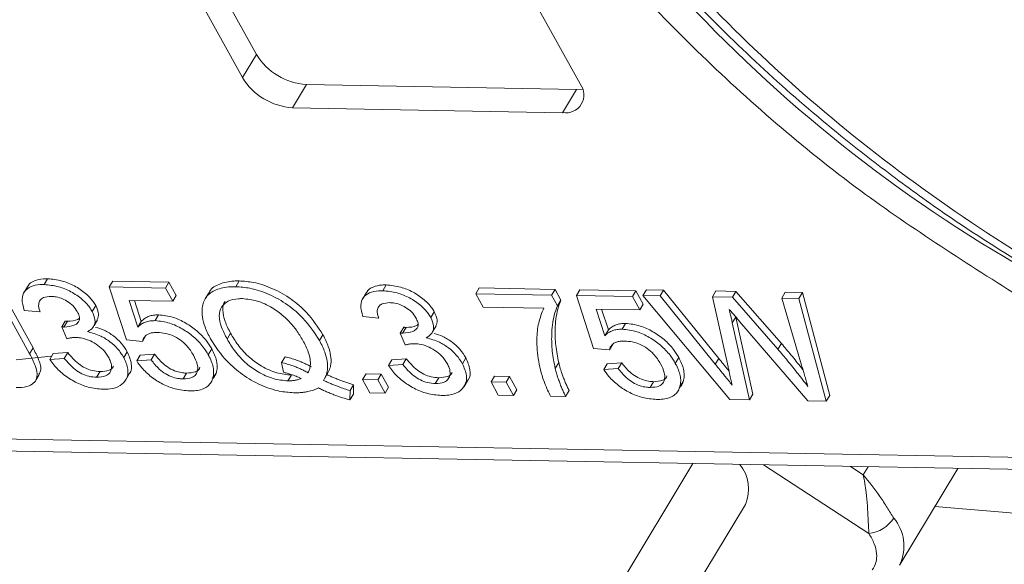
# Model space of a CAD drawing. Header units: millimetres. Extents: x 8853 to 11418, y 45 to 1005.
# Tile 99 of 256: x 9575 to 9595, y 761 to 772. Entities that reach past the tile are written whole.
import ezdxf

# ---------------------------------------------------------------- set-up
doc = ezdxf.new("R2010")
doc.units = ezdxf.units.MM

msp = doc.modelspace()

# ---------------------------------------------------------------- linework, layer by layer
at = {"color": 7, "linetype": 'Continuous', "lineweight": 15}
for p, q in [((9571.93, 785.83), (9579.783, 771.631)), ((9579.492, 771.147), (9571.639, 785.346)), ((9578.692, 785.217), (9586.545, 771.018)), ((9579.783, 771.631), (9579.492, 771.147)), ((9580.83, 771), (9580.539, 770.517)), ((9580.83, 771), (9586.472, 770.897)), ((9586.472, 770.897), (9586.181, 770.413)), ((9586.472, 770.897), (9586.596, 770.905)), ((9586.181, 770.413), (9580.539, 770.517)), ((9574.234, 766.844), (9575.045, 765.377)), ((9574.307, 766.965), (9575.118, 765.498)), ((9575.421, 766.944), (9575.348, 766.823)), ((9576.784, 766.892), (9576.711, 766.771)), ((9576.784, 766.892), (9577.955, 766.87)), ((9577.955, 766.87), (9577.882, 766.749)), ((9577.955, 766.87), (9578.108, 766.593)), ((9579.425, 766.898), (9579.352, 766.777)), ((9582.495, 766.814), (9582.422, 766.694)), ((9575.011, 766.789), (9574.938, 766.668)), ((9577.07, 765.667), (9576.711, 766.771)), ((9576.711, 766.771), (9577.882, 766.749)), ((9577.882, 766.749), (9578.035, 766.472)), ((9578.788, 766.648), (9578.716, 766.527)), ((9582.085, 766.659), (9582.012, 766.538)), ((9584.44, 766.751), (9584.367, 766.63)), ((9584.367, 766.63), (9585.949, 766.601)), ((9584.52, 766.353), (9584.367, 766.63)), ((9584.44, 766.751), (9586.022, 766.722)), ((9586.022, 766.722), (9585.949, 766.601)), ((9586.022, 766.722), (9586.146, 766.498)), ((9586.54, 766.713), (9586.468, 766.592)), ((9586.54, 766.713), (9587.711, 766.691)), ((9587.711, 766.691), (9587.639, 766.57)), ((9587.711, 766.691), (9587.865, 766.414)), ((9587.93, 766.715), (9587.857, 766.594)), ((9587.93, 766.715), (9588.289, 766.708)), ((9588.289, 766.708), (9588.216, 766.587)), ((9588.289, 766.708), (9589.442, 765.28)), ((9589.383, 766.688), (9589.31, 766.567)), ((9589.383, 766.688), (9589.802, 766.68)), ((9589.802, 766.68), (9589.729, 766.56)), ((9589.802, 766.68), (9590.753, 765.591)), ((9590.83, 766.662), (9590.757, 766.541)), ((9590.83, 766.662), (9591.19, 766.655)), ((9591.19, 766.655), (9591.117, 766.534)), ((9591.19, 766.655), (9591.763, 764.506)), ((9578.035, 766.472), (9577.123, 766.489)), ((9577.123, 766.489), (9577.307, 765.932)), ((9577.236, 766.487), (9577.379, 766.053)), ((9578.108, 766.593), (9578.035, 766.472)), ((9585.949, 766.601), (9586.073, 766.377)), ((9586.146, 766.498), (9586.073, 766.377)), ((9586.827, 765.488), (9586.468, 766.592)), ((9586.468, 766.592), (9587.639, 766.57)), ((9587.639, 766.57), (9587.792, 766.293)), ((9587.865, 766.414), (9587.792, 766.293)), ((9589.674, 764.422), (9587.857, 766.594)), ((9587.857, 766.594), (9588.216, 766.587)), ((9588.216, 766.587), (9589.369, 765.16)), ((9589.638, 765.101), (9589.31, 766.567)), ((9589.31, 766.567), (9589.729, 766.56)), ((9589.729, 766.56), (9590.68, 765.471)), ((9591.174, 765.135), (9590.757, 766.541)), ((9590.757, 766.541), (9591.117, 766.534)), ((9591.117, 766.534), (9591.69, 764.385)), ((9575.264, 766.249), (9574.933, 766.283)), ((9576.427, 766.382), (9576.354, 766.261)), ((9583.501, 766.252), (9583.428, 766.131)), ((9585.786, 766.33), (9584.52, 766.353)), ((9587.792, 766.293), (9586.88, 766.31)), ((9586.88, 766.31), (9587.063, 765.753)), ((9586.993, 766.308), (9587.136, 765.874)), ((9575.789, 766.06), (9575.716, 765.939)), ((9575.836, 766.056), (9575.763, 765.935)), ((9576.392, 765.967), (9576.465, 766.087)), ((9577.379, 766.053), (9577.307, 765.932)), ((9577.74, 766.189), (9577.667, 766.068)), ((9582.339, 766.119), (9582.007, 766.153)), ((9587.497, 766.01), (9587.424, 765.889)), ((9589.799, 766.142), (9589.726, 766.021)), ((9589.726, 766.021), (9590.086, 764.414)), ((9589.798, 766.145), (9589.799, 766.142)), ((9589.799, 766.142), (9590.158, 764.535)), ((9591.307, 764.392), (9589.878, 766.052)), ((9575.821, 765.69), (9575.716, 765.939)), ((9579.172, 765.684), (9579.245, 765.805)), ((9582.863, 765.93), (9582.79, 765.809)), ((9582.895, 765.561), (9582.79, 765.809)), ((9582.91, 765.926), (9582.837, 765.805)), ((9583.466, 765.837), (9583.539, 765.958)), ((9587.136, 765.874), (9587.063, 765.753)), ((9577.402, 765.634), (9577.07, 765.667)), ((9577.475, 765.755), (9577.402, 765.634)), ((9581.1, 765.653), (9581.173, 765.774)), ((9587.232, 765.576), (9587.159, 765.455)), ((9590.753, 765.591), (9590.68, 765.471)), ((9575.118, 765.498), (9575.045, 765.377)), ((9575.541, 765.379), (9575.468, 765.258)), ((9575.541, 765.379), (9575.842, 765.401)), ((9575.842, 765.401), (9575.769, 765.28)), ((9577.085, 765.418), (9577.013, 765.297)), ((9578.851, 765.476), (9578.778, 765.355)), ((9587.159, 765.455), (9586.827, 765.488)), ((9575.5, 765.327), (9574.767, 765.249)), ((9575.468, 765.258), (9575.769, 765.28)), ((9577.357, 765.346), (9577.284, 765.225)), ((9577.284, 765.225), (9577.585, 765.247)), ((9577.357, 765.346), (9577.658, 765.368)), ((9577.658, 765.368), (9577.585, 765.247)), ((9580.31, 765.193), (9580.382, 765.314)), ((9580.31, 765.193), (9580.349, 764.989)), ((9582.615, 765.249), (9582.542, 765.128)), ((9582.615, 765.249), (9582.916, 765.271)), ((9582.916, 765.271), (9582.843, 765.15)), ((9584.16, 765.289), (9584.087, 765.168)), ((9586.1, 765.191), (9586.027, 765.07)), ((9587.114, 765.167), (9587.041, 765.046)), ((9587.114, 765.167), (9587.415, 765.189)), ((9587.415, 765.189), (9587.342, 765.068)), ((9588.608, 765.297), (9588.535, 765.176)), ((9589.442, 765.28), (9589.369, 765.16)), ((9576.519, 765.005), (9576.446, 764.884)), ((9578.325, 764.971), (9578.252, 764.851)), ((9578.942, 764.973), (9578.87, 764.852)), ((9581.213, 764.868), (9581.286, 764.989)), ((9582.542, 765.128), (9582.843, 765.15)), ((9587.041, 765.046), (9587.342, 765.068)), ((9575.177, 764.823), (9575.249, 764.944)), ((9577.046, 764.819), (9577.119, 764.94)), ((9580.442, 764.81), (9580.514, 764.931)), ((9582.075, 764.957), (9582.002, 764.837)), ((9582.002, 764.837), (9582.319, 764.831)), ((9582.156, 764.56), (9582.002, 764.837)), ((9582.075, 764.957), (9582.392, 764.952)), ((9582.392, 764.952), (9582.319, 764.831)), ((9582.319, 764.831), (9582.472, 764.554)), ((9582.392, 764.952), (9582.545, 764.675)), ((9583.594, 764.875), (9583.521, 764.754)), ((9584.121, 764.689), (9584.194, 764.81)), ((9584.758, 764.908), (9584.685, 764.787)), ((9584.685, 764.787), (9585.001, 764.782)), ((9584.838, 764.51), (9584.685, 764.787)), ((9584.758, 764.908), (9585.074, 764.902)), ((9585.074, 764.902), (9585.001, 764.782)), ((9585.001, 764.782), (9585.155, 764.505)), ((9585.074, 764.902), (9585.227, 764.625)), ((9588.082, 764.792), (9588.009, 764.672)), ((9588.699, 764.794), (9588.626, 764.673)), ((9578.789, 764.719), (9578.798, 764.735)), ((9581.742, 764.606), (9581.737, 764.411)), ((9581.815, 764.727), (9581.742, 764.606)), ((9581.815, 764.727), (9581.81, 764.532)), ((9582.472, 764.554), (9582.156, 764.56)), ((9582.472, 764.554), (9582.545, 764.675)), ((9585.155, 764.505), (9585.227, 764.625)), ((9586.316, 764.606), (9586.243, 764.485)), ((9588.546, 764.541), (9588.555, 764.556)), ((9581.81, 764.532), (9581.737, 764.411)), ((9585.155, 764.505), (9584.838, 764.51)), ((9586.243, 764.485), (9585.926, 764.49)), ((9590.086, 764.414), (9589.674, 764.422)), ((9590.086, 764.414), (9590.158, 764.535)), ((9591.69, 764.385), (9591.307, 764.392)), ((9591.763, 764.506), (9591.69, 764.385)), ((9600.105, 763.13), (9571.234, 763.66)), ((9571.582, 763.4), (9600.118, 762.877)), ((9588.904, 763.083), (9562.079, 718.537)), ((9592.579, 761.622), (9590.377, 763.056)), ((9592.461, 762.849), (9592.195, 763.022)), ((9592.561, 763.016), (9592.461, 762.849)), ((9593.229, 760.977), (9594.435, 762.981)), ((9563.236, 717.784), (9590.001, 762.229)), ((9593.958, 762.188), (9602.493, 761.455)), ((9593.216, 760.958), (9593.229, 760.977))]:
    msp.add_line(p, q, dxfattribs=at)
for centre, radius, start, end in [((9610.839, 793.388), 30.225, 205.6723, 241.6098), ((9580.915, 772.325), 1.328, 211.5519, 266.3409), ((9580.623, 771.842), 1.328, 211.5519, 266.3409), ((9586.248, 770.785), 0.377, 259.7431, 38.1605), ((9589.257, 762.549), 0.81, 336.7585, 39.5477), ((9592.498, 762.334), 0.717, 276.4692, 326.9109), ((9592.406, 761.358), 0.906, 335.1334, 40.1734)]:
    msp.add_arc(centre, radius, start, end, dxfattribs=at)
for points, knots in [([(9584.457, 789.543), (9584.409, 789.482), (9584.061, 789.039), (9583.614, 788.052), (9583.181, 786.638), (9583.018, 785.136), (9583.078, 783.619), (9583.358, 782.05), (9583.849, 780.449), (9584.542, 778.834), (9585.424, 777.223), (9586.48, 775.634), (9587.691, 774.089), (9589.025, 772.615), (9590.457, 771.226), (9591.834, 770.042), (9593.119, 769.045), (9594.478, 768.069), (9595.491, 767.436), (9596.097, 767.058)], [0, 0, 0, 0, 0.010965, 0.078894, 0.150735, 0.215827, 0.281162, 0.346571, 0.411899, 0.477032, 0.541857, 0.606253, 0.670017, 0.732701, 0.793199, 0.852776, 0.895542, 0.937437, 1, 1, 1, 1]), ([(9595.8, 766.52), (9594.647, 767.251), (9592.19, 768.807), (9588.912, 771.665), (9586.004, 774.828), (9584.655, 777.012), (9583.987, 778.092)], [0, 0, 0, 0, 0.228915, 0.487687, 0.746459, 1, 1, 1, 1]), ([(9604.347, 763.61), (9603.427, 763.899), (9601.554, 764.486), (9598.709, 765.756), (9595.886, 767.313), (9593.187, 769.145), (9590.713, 771.182), (9588.561, 773.346), (9586.753, 775.555), (9585.864, 777.034), (9585.428, 777.76)], [0, 0, 0, 0, 0.119843, 0.244, 0.371208, 0.5, 0.628792, 0.756, 0.880157, 1, 1, 1, 1]), ([(9574.933, 766.283), (9574.911, 766.363), (9574.872, 766.509), (9574.929, 766.683), (9575.062, 766.788), (9575.218, 766.823), (9575.319, 766.823), (9575.348, 766.823)], [0, 0, 0, 0, 0.270658, 0.489263, 0.708369, 0.914642, 1, 1, 1, 1]), ([(9575.013, 766.788), (9575.014, 766.79), (9575.031, 766.846), (9575.14, 766.906), (9575.29, 766.944), (9575.391, 766.944), (9575.421, 766.944)], [0, 0, 0, 0, 0.019854, 0.440337, 0.836192, 1, 1, 1, 1]), ([(9575.348, 766.823), (9575.448, 766.813), (9575.629, 766.795), (9575.914, 766.681), (9576.14, 766.526), (9576.284, 766.376), (9576.337, 766.29), (9576.354, 766.261)], [0, 0, 0, 0, 0.272752, 0.493599, 0.716338, 0.90619, 1, 1, 1, 1]), ([(9575.421, 766.944), (9575.521, 766.934), (9575.702, 766.916), (9575.987, 766.802), (9576.213, 766.647), (9576.357, 766.497), (9576.41, 766.411), (9576.427, 766.382)], [0, 0, 0, 0, 0.272752, 0.493599, 0.716338, 0.90619, 1, 1, 1, 1]), ([(9578.797, 766.643), (9578.801, 766.656), (9578.832, 766.747), (9579.01, 766.842), (9579.235, 766.898), (9579.387, 766.898), (9579.425, 766.898)], [0, 0, 0, 0, 0.066792, 0.465667, 0.864336, 1, 1, 1, 1]), ([(9579.425, 766.898), (9579.523, 766.891), (9579.745, 766.876), (9580.128, 766.749), (9580.516, 766.529), (9580.9, 766.195), (9581.07, 765.933), (9581.173, 765.774)], [0, 0, 0, 0, 0.149201, 0.339719, 0.531658, 0.715646, 1, 1, 1, 1]), ([(9582.087, 766.658), (9582.088, 766.66), (9582.105, 766.716), (9582.215, 766.776), (9582.364, 766.814), (9582.466, 766.814), (9582.495, 766.814)], [0, 0, 0, 0, 0.019854, 0.440337, 0.836192, 1, 1, 1, 1]), ([(9582.495, 766.814), (9582.595, 766.804), (9582.776, 766.786), (9583.061, 766.673), (9583.287, 766.517), (9583.432, 766.368), (9583.484, 766.281), (9583.501, 766.252)], [0, 0, 0, 0, 0.2727519, 0.4935991, 0.716338, 0.90619, 1, 1, 1, 1]), ([(9578.825, 765.689), (9578.784, 765.772), (9578.672, 765.995), (9578.622, 766.307), (9578.717, 766.575), (9578.93, 766.725), (9579.163, 766.776), (9579.314, 766.777), (9579.352, 766.777)], [0, 0, 0, 0, 0.148072, 0.401988, 0.580808, 0.75998, 0.939061, 1, 1, 1, 1]), ([(9579.352, 766.777), (9579.45, 766.77), (9579.672, 766.755), (9580.055, 766.629), (9580.443, 766.408), (9580.828, 766.074), (9580.997, 765.812), (9581.1, 765.653)], [0, 0, 0, 0, 0.149201, 0.339719, 0.531658, 0.715646, 1, 1, 1, 1]), ([(9582.007, 766.153), (9581.985, 766.234), (9581.946, 766.38), (9582.003, 766.554), (9582.136, 766.659), (9582.292, 766.693), (9582.393, 766.693), (9582.422, 766.694)], [0, 0, 0, 0, 0.270658, 0.489263, 0.708369, 0.914642, 1, 1, 1, 1]), ([(9582.422, 766.694), (9582.522, 766.684), (9582.703, 766.666), (9582.988, 766.552), (9583.215, 766.396), (9583.359, 766.247), (9583.411, 766.16), (9583.428, 766.131)], [0, 0, 0, 0, 0.272752, 0.493599, 0.716338, 0.90619, 1, 1, 1, 1]), ([(9575.496, 766.574), (9575.439, 766.57), (9575.343, 766.564), (9575.258, 766.498), (9575.225, 766.402), (9575.242, 766.312), (9575.262, 766.256), (9575.264, 766.249)], [0, 0, 0, 0, 0.285919, 0.484989, 0.684325, 0.959069, 1, 1, 1, 1]), ([(9576.043, 766.258), (9576.015, 766.3), (9575.962, 766.381), (9575.832, 766.476), (9575.7, 766.541), (9575.586, 766.569), (9575.52, 766.573), (9575.496, 766.574)], [0, 0, 0, 0, 0.248767, 0.472673, 0.663516, 0.875579, 1, 1, 1, 1]), ([(9579.172, 765.684), (9579.13, 765.766), (9579.046, 765.932), (9578.992, 766.166), (9579.04, 766.358), (9579.181, 766.486), (9579.353, 766.527), (9579.465, 766.528), (9579.492, 766.528)], [0, 0, 0, 0, 0.199014, 0.399339, 0.580729, 0.762132, 0.942113, 1, 1, 1, 1]), ([(9579.245, 765.805), (9579.202, 765.888), (9579.117, 766.054), (9579.073, 766.281), (9579.083, 766.428), (9579.13, 766.47), (9579.13, 766.47)], [0, 0, 0, 0, 0.3418842, 0.6860192, 0.997627, 1, 1, 1, 1]), ([(9579.492, 766.528), (9579.592, 766.518), (9579.794, 766.497), (9580.106, 766.353), (9580.395, 766.139), (9580.609, 765.899), (9580.712, 765.727), (9580.754, 765.656)], [0, 0, 0, 0, 0.203222, 0.407586, 0.580719, 0.828764, 1, 1, 1, 1]), ([(9582.57, 766.444), (9582.513, 766.44), (9582.417, 766.434), (9582.332, 766.368), (9582.299, 766.272), (9582.317, 766.182), (9582.336, 766.126), (9582.339, 766.119)], [0, 0, 0, 0, 0.285919, 0.484989, 0.684325, 0.959069, 1, 1, 1, 1]), ([(9583.117, 766.128), (9583.089, 766.17), (9583.036, 766.251), (9582.907, 766.346), (9582.774, 766.411), (9582.66, 766.439), (9582.595, 766.443), (9582.57, 766.444)], [0, 0, 0, 0, 0.248767, 0.472673, 0.663516, 0.875579, 1, 1, 1, 1]), ([(9586.146, 766.498), (9586.122, 766.435), (9586.051, 766.246), (9586.02, 765.924), (9586.027, 765.55), (9586.076, 765.311), (9586.1, 765.191)], [0, 0, 0, 0, 0.165203, 0.496137, 0.746721, 1, 1, 1, 1]), ([(9575.763, 765.935), (9575.841, 765.942), (9575.958, 765.952), (9576.058, 766.018), (9576.093, 766.085), (9576.087, 766.167), (9576.058, 766.226), (9576.043, 766.258)], [0, 0, 0, 0, 0.36756, 0.550992, 0.695411, 0.839595, 1, 1, 1, 1]), ([(9576.354, 766.261), (9576.38, 766.201), (9576.43, 766.084), (9576.395, 765.944), (9576.32, 765.874), (9576.268, 765.846), (9576.254, 765.839)], [0, 0, 0, 0, 0.328269, 0.636143, 0.9088, 1, 1, 1, 1]), ([(9576.427, 766.382), (9576.455, 766.321), (9576.504, 766.211), (9576.473, 766.127), (9576.459, 766.09)], [0, 0, 0, 0, 0.559769, 1, 1, 1, 1]), ([(9583.501, 766.252), (9583.529, 766.191), (9583.578, 766.081), (9583.547, 765.997), (9583.534, 765.96)], [0, 0, 0, 0, 0.559769, 1, 1, 1, 1]), ([(9585.926, 764.49), (9585.887, 764.573), (9585.771, 764.82), (9585.666, 765.224), (9585.63, 765.652), (9585.668, 766.026), (9585.747, 766.228), (9585.786, 766.33)], [0, 0, 0, 0, 0.12089, 0.363049, 0.611426, 0.804202, 1, 1, 1, 1]), ([(9586.073, 766.377), (9586.049, 766.314), (9585.978, 766.125), (9585.947, 765.803), (9585.955, 765.429), (9586.003, 765.19), (9586.027, 765.07)], [0, 0, 0, 0, 0.165203, 0.496137, 0.746721, 1, 1, 1, 1]), ([(9589.878, 766.052), (9589.86, 766.073), (9589.824, 766.115), (9589.77, 766.177), (9589.726, 766.23), (9589.69, 766.271), (9589.672, 766.292), (9589.663, 766.302)], [0, 0, 0, 0, 0.249998, 0.499996, 0.75, 0.874999, 1, 1, 1, 1]), ([(9589.663, 766.302), (9589.667, 766.283), (9589.677, 766.243), (9589.691, 766.177), (9589.708, 766.103), (9589.72, 766.048), (9589.726, 766.021)], [0, 0, 0, 0, 0.209513, 0.419031, 0.709515, 1, 1, 1, 1]), ([(9575.789, 766.06), (9575.793, 766.06), (9575.801, 766.059), (9575.813, 766.058), (9575.824, 766.057), (9575.832, 766.056), (9575.836, 766.056)], [0, 0, 0, 0, 0.250087, 0.500185, 0.75003, 1, 1, 1, 1]), ([(9575.836, 766.056), (9575.917, 766.06), (9576.016, 766.064), (9576.075, 766.109), (9576.085, 766.117)], [0, 0, 0, 0, 0.827999, 1, 1, 1, 1]), ([(9577.307, 765.932), (9577.319, 765.944), (9577.343, 765.968), (9577.383, 765.997), (9577.425, 766.021), (9577.481, 766.045), (9577.56, 766.065), (9577.631, 766.067), (9577.667, 766.068)], [0, 0, 0, 0, 0.1473637, 0.2953519, 0.4185536, 0.5425511, 0.7679639, 1, 1, 1, 1]), ([(9577.379, 766.053), (9577.391, 766.065), (9577.415, 766.089), (9577.456, 766.118), (9577.498, 766.142), (9577.554, 766.166), (9577.632, 766.186), (9577.704, 766.188), (9577.74, 766.189)], [0, 0, 0, 0, 0.1473637, 0.2953519, 0.4185536, 0.5425511, 0.7679639, 1, 1, 1, 1]), ([(9577.667, 766.068), (9577.768, 766.057), (9577.953, 766.038), (9578.239, 765.902), (9578.482, 765.734), (9578.666, 765.541), (9578.744, 765.412), (9578.778, 765.355)], [0, 0, 0, 0, 0.238357, 0.435095, 0.63094, 0.839011, 1, 1, 1, 1]), ([(9577.74, 766.189), (9577.841, 766.178), (9578.026, 766.159), (9578.312, 766.023), (9578.555, 765.854), (9578.738, 765.662), (9578.817, 765.532), (9578.851, 765.476)], [0, 0, 0, 0, 0.238357, 0.435095, 0.63094, 0.839011, 1, 1, 1, 1]), ([(9582.837, 765.805), (9582.915, 765.812), (9583.033, 765.822), (9583.132, 765.888), (9583.167, 765.955), (9583.161, 766.037), (9583.132, 766.097), (9583.117, 766.128)], [0, 0, 0, 0, 0.36756, 0.550992, 0.695411, 0.839595, 1, 1, 1, 1]), ([(9582.91, 765.926), (9582.992, 765.93), (9583.09, 765.934), (9583.149, 765.979), (9583.159, 765.987)], [0, 0, 0, 0, 0.827999, 1, 1, 1, 1]), ([(9583.428, 766.131), (9583.454, 766.071), (9583.504, 765.954), (9583.469, 765.814), (9583.394, 765.744), (9583.342, 765.716), (9583.329, 765.709)], [0, 0, 0, 0, 0.328269, 0.636143, 0.9088, 1, 1, 1, 1]), ([(9587.136, 765.874), (9587.148, 765.886), (9587.172, 765.91), (9587.212, 765.939), (9587.255, 765.963), (9587.311, 765.987), (9587.389, 766.007), (9587.46, 766.009), (9587.497, 766.01)], [0, 0, 0, 0, 0.1473637, 0.2953519, 0.4185536, 0.5425511, 0.7679639, 1, 1, 1, 1]), ([(9587.497, 766.01), (9587.598, 765.999), (9587.783, 765.98), (9588.069, 765.844), (9588.312, 765.675), (9588.495, 765.483), (9588.574, 765.353), (9588.608, 765.297)], [0, 0, 0, 0, 0.238357, 0.435095, 0.63094, 0.839011, 1, 1, 1, 1]), ([(9575.716, 765.939), (9575.72, 765.939), (9575.728, 765.938), (9575.74, 765.937), (9575.751, 765.936), (9575.759, 765.935), (9575.763, 765.935)], [0, 0, 0, 0, 0.250087, 0.500185, 0.75003, 1, 1, 1, 1]), ([(9576.254, 765.839), (9576.348, 765.814), (9576.511, 765.77), (9576.731, 765.631), (9576.902, 765.475), (9576.974, 765.359), (9577.013, 765.297)], [0, 0, 0, 0, 0.302387, 0.525374, 0.748493, 1, 1, 1, 1]), ([(9576.423, 765.928), (9576.484, 765.91), (9576.615, 765.874), (9576.804, 765.752), (9576.975, 765.596), (9577.047, 765.48), (9577.085, 765.418)], [0, 0, 0, 0, 0.22151, 0.470349, 0.719334, 1, 1, 1, 1]), ([(9577.717, 765.82), (9577.688, 765.82), (9577.628, 765.819), (9577.552, 765.804), (9577.493, 765.775), (9577.451, 765.738), (9577.417, 765.691), (9577.407, 765.653), (9577.402, 765.634)], [0, 0, 0, 0, 0.181774, 0.36703, 0.518513, 0.675027, 0.835287, 1, 1, 1, 1]), ([(9578.471, 765.344), (9578.428, 765.414), (9578.357, 765.527), (9578.196, 765.669), (9578.04, 765.758), (9577.873, 765.81), (9577.773, 765.817), (9577.717, 765.82)], [0, 0, 0, 0, 0.284133, 0.463731, 0.644535, 0.805022, 1, 1, 1, 1]), ([(9580.514, 764.931), (9580.414, 764.941), (9580.213, 764.959), (9579.901, 765.102), (9579.616, 765.306), (9579.398, 765.549), (9579.293, 765.724), (9579.245, 765.805)], [0, 0, 0, 0, 0.20131, 0.404755, 0.576193, 0.805812, 1, 1, 1, 1]), ([(9582.79, 765.809), (9582.794, 765.809), (9582.802, 765.808), (9582.814, 765.807), (9582.826, 765.806), (9582.833, 765.806), (9582.837, 765.805)], [0, 0, 0, 0, 0.250087, 0.500185, 0.75003, 1, 1, 1, 1]), ([(9582.863, 765.93), (9582.867, 765.93), (9582.875, 765.929), (9582.887, 765.928), (9582.898, 765.927), (9582.906, 765.927), (9582.91, 765.926)], [0, 0, 0, 0, 0.250087, 0.500185, 0.75003, 1, 1, 1, 1]), ([(9583.497, 765.798), (9583.559, 765.781), (9583.689, 765.744), (9583.878, 765.622), (9584.049, 765.466), (9584.121, 765.35), (9584.16, 765.289)], [0, 0, 0, 0, 0.22151, 0.470349, 0.719334, 1, 1, 1, 1]), ([(9587.063, 765.753), (9587.075, 765.765), (9587.099, 765.789), (9587.14, 765.818), (9587.182, 765.842), (9587.238, 765.866), (9587.316, 765.886), (9587.388, 765.888), (9587.424, 765.889)], [0, 0, 0, 0, 0.1473637, 0.2953519, 0.4185536, 0.5425511, 0.7679639, 1, 1, 1, 1]), ([(9587.424, 765.889), (9587.525, 765.878), (9587.71, 765.859), (9587.996, 765.724), (9588.239, 765.555), (9588.422, 765.362), (9588.501, 765.233), (9588.535, 765.176)], [0, 0, 0, 0, 0.238357, 0.435095, 0.63094, 0.839011, 1, 1, 1, 1]), ([(9576.01, 765.716), (9575.998, 765.716), (9575.975, 765.716), (9575.942, 765.713), (9575.91, 765.709), (9575.88, 765.704), (9575.85, 765.698), (9575.831, 765.693), (9575.821, 765.69)], [0, 0, 0, 0, 0.169524, 0.339551, 0.504185, 0.669008, 0.834436, 1, 1, 1, 1]), ([(9576.695, 765.305), (9576.659, 765.36), (9576.595, 765.459), (9576.438, 765.582), (9576.275, 765.668), (9576.126, 765.71), (9576.042, 765.714), (9576.01, 765.716)], [0, 0, 0, 0, 0.254178, 0.457835, 0.661032, 0.868746, 1, 1, 1, 1]), ([(9580.561, 764.561), (9580.463, 764.569), (9580.243, 764.585), (9579.866, 764.713), (9579.487, 764.931), (9579.102, 765.263), (9578.93, 765.527), (9578.825, 765.689)], [0, 0, 0, 0, 0.150098, 0.337156, 0.525352, 0.708308, 1, 1, 1, 1]), ([(9580.442, 764.81), (9580.341, 764.82), (9580.14, 764.838), (9579.829, 764.981), (9579.543, 765.186), (9579.325, 765.428), (9579.22, 765.603), (9579.172, 765.684)], [0, 0, 0, 0, 0.20131, 0.404755, 0.576193, 0.805812, 1, 1, 1, 1]), ([(9580.754, 765.656), (9580.776, 765.615), (9580.819, 765.533), (9580.874, 765.401), (9580.912, 765.26), (9580.916, 765.139), (9580.896, 765.046), (9580.872, 765.003), (9580.86, 764.981)], [0, 0, 0, 0, 0.166848, 0.334564, 0.540524, 0.752508, 0.875078, 1, 1, 1, 1]), ([(9581.1, 765.653), (9581.122, 765.612), (9581.166, 765.529), (9581.225, 765.384), (9581.27, 765.216), (9581.275, 765.054), (9581.244, 764.921), (9581.204, 764.854), (9581.184, 764.82)], [0, 0, 0, 0, 0.1326843, 0.2660412, 0.4742143, 0.6889345, 0.8428267, 1, 1, 1, 1]), ([(9581.173, 765.774), (9581.195, 765.733), (9581.238, 765.65), (9581.298, 765.504), (9581.343, 765.337), (9581.348, 765.175), (9581.316, 765.042), (9581.277, 764.975), (9581.256, 764.941)], [0, 0, 0, 0, 0.132684, 0.266041, 0.474214, 0.688935, 0.842827, 1, 1, 1, 1]), ([(9583.084, 765.586), (9583.072, 765.586), (9583.049, 765.586), (9583.016, 765.583), (9582.985, 765.579), (9582.954, 765.574), (9582.924, 765.568), (9582.905, 765.563), (9582.895, 765.561)], [0, 0, 0, 0, 0.169524, 0.339551, 0.504185, 0.669008, 0.834436, 1, 1, 1, 1]), ([(9583.769, 765.176), (9583.733, 765.23), (9583.669, 765.329), (9583.512, 765.452), (9583.349, 765.538), (9583.2, 765.58), (9583.116, 765.585), (9583.084, 765.586)], [0, 0, 0, 0, 0.254178, 0.457835, 0.661032, 0.868746, 1, 1, 1, 1]), ([(9583.329, 765.709), (9583.422, 765.684), (9583.585, 765.64), (9583.806, 765.502), (9583.977, 765.345), (9584.049, 765.229), (9584.087, 765.168)], [0, 0, 0, 0, 0.302387, 0.525374, 0.748493, 1, 1, 1, 1]), ([(9587.474, 765.641), (9587.444, 765.641), (9587.384, 765.64), (9587.309, 765.625), (9587.25, 765.597), (9587.208, 765.559), (9587.174, 765.512), (9587.164, 765.474), (9587.159, 765.455)], [0, 0, 0, 0, 0.1817742, 0.3670305, 0.5185126, 0.6750267, 0.8352872, 1, 1, 1, 1]), ([(9588.228, 765.165), (9588.184, 765.235), (9588.114, 765.348), (9587.952, 765.49), (9587.797, 765.579), (9587.63, 765.631), (9587.529, 765.638), (9587.474, 765.641)], [0, 0, 0, 0, 0.284133, 0.463731, 0.644535, 0.805022, 1, 1, 1, 1]), ([(9590.753, 765.591), (9590.821, 765.511), (9590.925, 765.386), (9591.063, 765.216), (9591.146, 765.113), (9591.191, 765.054), (9591.202, 765.04)], [0, 0, 0, 0, 0.438661, 0.681971, 0.925312, 1, 1, 1, 1]), ([(9575.045, 765.377), (9575.089, 765.295), (9575.176, 765.129), (9575.223, 764.915), (9575.157, 764.774), (9575.027, 764.692), (9574.882, 764.668), (9574.783, 764.668), (9574.765, 764.668)], [0, 0, 0, 0, 0.230985, 0.464973, 0.609952, 0.754605, 0.955682, 1, 1, 1, 1]), ([(9575.118, 765.498), (9575.16, 765.416), (9575.245, 765.252), (9575.3, 765.051), (9575.254, 764.97), (9575.241, 764.948)], [0, 0, 0, 0, 0.418827, 0.8431, 1, 1, 1, 1]), ([(9575.842, 765.401), (9575.912, 765.318), (9576.014, 765.197), (9576.208, 765.073), (9576.367, 765.016), (9576.466, 765.008), (9576.519, 765.005)], [0, 0, 0, 0, 0.404921, 0.593605, 0.78306, 1, 1, 1, 1]), ([(9577.085, 765.418), (9577.121, 765.336), (9577.193, 765.169), (9577.176, 765.006), (9577.121, 764.95), (9577.114, 764.944)], [0, 0, 0, 0, 0.4665346, 0.9368698, 1, 1, 1, 1]), ([(9578.851, 765.476), (9578.872, 765.435), (9578.915, 765.352), (9578.954, 765.23), (9578.968, 765.113), (9578.959, 765.028), (9578.946, 764.984), (9578.942, 764.973)], [0, 0, 0, 0, 0.227831, 0.459278, 0.687764, 0.922664, 1, 1, 1, 1]), ([(9590.68, 765.471), (9590.748, 765.39), (9590.852, 765.266), (9590.99, 765.095), (9591.097, 764.961), (9591.203, 764.826), (9591.272, 764.736), (9591.306, 764.691)], [0, 0, 0, 0, 0.310606, 0.482888, 0.655191, 0.82758, 1, 1, 1, 1]), ([(9576.573, 764.635), (9576.474, 764.643), (9576.29, 764.659), (9575.999, 764.777), (9575.746, 764.941), (9575.571, 765.112), (9575.494, 765.221), (9575.468, 765.258)], [0, 0, 0, 0, 0.249595, 0.46063, 0.671469, 0.886859, 1, 1, 1, 1]), ([(9575.769, 765.28), (9575.839, 765.198), (9575.941, 765.077), (9576.135, 764.952), (9576.295, 764.895), (9576.394, 764.888), (9576.446, 764.884)], [0, 0, 0, 0, 0.404921, 0.593605, 0.78306, 1, 1, 1, 1]), ([(9576.446, 764.884), (9576.514, 764.888), (9576.629, 764.895), (9576.727, 764.975), (9576.765, 765.078), (9576.75, 765.194), (9576.711, 765.273), (9576.695, 765.305)], [0, 0, 0, 0, 0.269591, 0.459441, 0.648883, 0.856246, 1, 1, 1, 1]), ([(9577.013, 765.297), (9577.05, 765.214), (9577.125, 765.045), (9577.079, 764.841), (9576.948, 764.699), (9576.765, 764.638), (9576.626, 764.636), (9576.573, 764.635)], [0, 0, 0, 0, 0.228572, 0.459007, 0.660095, 0.870765, 1, 1, 1, 1]), ([(9578.388, 764.601), (9578.289, 764.609), (9578.109, 764.623), (9577.825, 764.734), (9577.581, 764.889), (9577.399, 765.062), (9577.318, 765.177), (9577.284, 765.225)], [0, 0, 0, 0, 0.248379, 0.451028, 0.653732, 0.857674, 1, 1, 1, 1]), ([(9577.585, 765.247), (9577.637, 765.181), (9577.72, 765.076), (9577.886, 764.951), (9578.035, 764.882), (9578.16, 764.855), (9578.227, 764.852), (9578.252, 764.851)], [0, 0, 0, 0, 0.323008, 0.519347, 0.717293, 0.893001, 1, 1, 1, 1]), ([(9577.658, 765.368), (9577.71, 765.302), (9577.793, 765.197), (9577.959, 765.072), (9578.108, 765.003), (9578.232, 764.976), (9578.3, 764.973), (9578.325, 764.971)], [0, 0, 0, 0, 0.323008, 0.519347, 0.717293, 0.893001, 1, 1, 1, 1]), ([(9578.252, 764.851), (9578.319, 764.855), (9578.431, 764.862), (9578.527, 764.939), (9578.563, 765.037), (9578.554, 765.174), (9578.501, 765.282), (9578.471, 765.344)], [0, 0, 0, 0, 0.242689, 0.406584, 0.570206, 0.750946, 1, 1, 1, 1]), ([(9578.87, 764.852), (9578.878, 764.885), (9578.895, 764.953), (9578.889, 765.067), (9578.857, 765.188), (9578.816, 765.285), (9578.786, 765.341), (9578.778, 765.355)], [0, 0, 0, 0, 0.228036, 0.461347, 0.689746, 0.923403, 1, 1, 1, 1]), ([(9580.86, 764.981), (9580.835, 764.995), (9580.784, 765.022), (9580.707, 765.059), (9580.628, 765.093), (9580.536, 765.128), (9580.429, 765.163), (9580.349, 765.183), (9580.31, 765.193)], [0, 0, 0, 0, 0.141069, 0.282767, 0.423903, 0.56572, 0.782095, 1, 1, 1, 1]), ([(9580.933, 765.102), (9580.908, 765.116), (9580.857, 765.143), (9580.779, 765.18), (9580.701, 765.214), (9580.609, 765.249), (9580.502, 765.283), (9580.422, 765.304), (9580.382, 765.314)], [0, 0, 0, 0, 0.141069, 0.282767, 0.423903, 0.56572, 0.782095, 1, 1, 1, 1]), ([(9582.916, 765.271), (9582.986, 765.189), (9583.088, 765.068), (9583.282, 764.943), (9583.442, 764.886), (9583.541, 764.879), (9583.594, 764.875)], [0, 0, 0, 0, 0.404921, 0.593605, 0.78306, 1, 1, 1, 1]), ([(9583.521, 764.754), (9583.588, 764.758), (9583.703, 764.765), (9583.801, 764.845), (9583.839, 764.948), (9583.824, 765.064), (9583.785, 765.143), (9583.769, 765.176)], [0, 0, 0, 0, 0.269591, 0.459441, 0.648883, 0.856246, 1, 1, 1, 1]), ([(9584.087, 765.168), (9584.124, 765.084), (9584.199, 764.915), (9584.153, 764.712), (9584.022, 764.569), (9583.839, 764.508), (9583.7, 764.506), (9583.647, 764.505)], [0, 0, 0, 0, 0.228572, 0.459007, 0.660095, 0.870765, 1, 1, 1, 1]), ([(9584.16, 765.289), (9584.195, 765.206), (9584.267, 765.04), (9584.25, 764.876), (9584.195, 764.82), (9584.188, 764.814)], [0, 0, 0, 0, 0.4665346, 0.9368698, 1, 1, 1, 1]), ([(9586.1, 765.191), (9586.11, 765.151), (9586.13, 765.072), (9586.166, 764.963), (9586.202, 764.865), (9586.237, 764.779), (9586.275, 764.692), (9586.302, 764.634), (9586.316, 764.606)], [0, 0, 0, 0, 0.207128, 0.414579, 0.560657, 0.706858, 0.853397, 1, 1, 1, 1]), ([(9587.415, 765.189), (9587.467, 765.123), (9587.55, 765.018), (9587.716, 764.893), (9587.865, 764.824), (9587.989, 764.797), (9588.056, 764.794), (9588.082, 764.792)], [0, 0, 0, 0, 0.323008, 0.519347, 0.717293, 0.893001, 1, 1, 1, 1]), ([(9588.009, 764.672), (9588.076, 764.676), (9588.188, 764.683), (9588.284, 764.76), (9588.32, 764.858), (9588.311, 764.995), (9588.258, 765.103), (9588.228, 765.165)], [0, 0, 0, 0, 0.2426891, 0.4065842, 0.570206, 0.7509459, 1, 1, 1, 1]), ([(9588.626, 764.673), (9588.635, 764.706), (9588.652, 764.774), (9588.646, 764.888), (9588.614, 765.009), (9588.572, 765.106), (9588.543, 765.162), (9588.535, 765.176)], [0, 0, 0, 0, 0.228036, 0.461347, 0.689746, 0.923403, 1, 1, 1, 1]), ([(9588.608, 765.297), (9588.629, 765.256), (9588.672, 765.173), (9588.71, 765.051), (9588.725, 764.934), (9588.716, 764.85), (9588.703, 764.805), (9588.699, 764.794)], [0, 0, 0, 0, 0.2278312, 0.4592779, 0.6877638, 0.9226642, 1, 1, 1, 1]), ([(9589.442, 765.28), (9589.474, 765.24), (9589.539, 765.159), (9589.612, 765.07), (9589.651, 765.021), (9589.658, 765.012)], [0, 0, 0, 0, 0.451101, 0.902201, 1, 1, 1, 1]), ([(9576.519, 765.005), (9576.585, 765.01), (9576.697, 765.018), (9576.783, 765.073), (9576.796, 765.112), (9576.797, 765.117)], [0, 0, 0, 0, 0.549257, 0.936051, 1, 1, 1, 1]), ([(9578.325, 764.971), (9578.391, 764.976), (9578.501, 764.984), (9578.586, 765.041), (9578.6, 765.083), (9578.603, 765.093)], [0, 0, 0, 0, 0.531186, 0.889912, 1, 1, 1, 1]), ([(9578.942, 764.973), (9578.931, 764.941), (9578.912, 764.891), (9578.872, 764.856), (9578.858, 764.843)], [0, 0, 0, 0, 0.642522, 1, 1, 1, 1]), ([(9580.349, 764.989), (9580.375, 764.983), (9580.427, 764.97), (9580.497, 764.949), (9580.559, 764.928), (9580.612, 764.908), (9580.666, 764.885), (9580.702, 764.869), (9580.72, 764.861)], [0, 0, 0, 0, 0.2105407, 0.4218235, 0.5655569, 0.7096369, 0.8547182, 1, 1, 1, 1]), ([(9583.647, 764.505), (9583.548, 764.513), (9583.364, 764.529), (9583.073, 764.648), (9582.82, 764.811), (9582.646, 764.982), (9582.569, 765.091), (9582.542, 765.128)], [0, 0, 0, 0, 0.249595, 0.46063, 0.671469, 0.886859, 1, 1, 1, 1]), ([(9582.843, 765.15), (9582.913, 765.068), (9583.016, 764.947), (9583.209, 764.822), (9583.369, 764.765), (9583.468, 764.758), (9583.521, 764.754)], [0, 0, 0, 0, 0.404921, 0.593605, 0.78306, 1, 1, 1, 1]), ([(9583.594, 764.875), (9583.659, 764.88), (9583.772, 764.888), (9583.857, 764.943), (9583.87, 764.982), (9583.872, 764.987)], [0, 0, 0, 0, 0.549257, 0.936051, 1, 1, 1, 1]), ([(9586.027, 765.07), (9586.037, 765.03), (9586.057, 764.951), (9586.093, 764.842), (9586.129, 764.745), (9586.164, 764.658), (9586.202, 764.572), (9586.229, 764.514), (9586.243, 764.485)], [0, 0, 0, 0, 0.207128, 0.414579, 0.560657, 0.706858, 0.853397, 1, 1, 1, 1]), ([(9588.145, 764.422), (9588.046, 764.43), (9587.866, 764.444), (9587.582, 764.555), (9587.338, 764.71), (9587.156, 764.883), (9587.074, 764.998), (9587.041, 765.046)], [0, 0, 0, 0, 0.248379, 0.451028, 0.653732, 0.857674, 1, 1, 1, 1]), ([(9587.342, 765.068), (9587.394, 765.002), (9587.477, 764.897), (9587.643, 764.772), (9587.792, 764.703), (9587.917, 764.676), (9587.984, 764.673), (9588.009, 764.672)], [0, 0, 0, 0, 0.323008, 0.519347, 0.717293, 0.893001, 1, 1, 1, 1]), ([(9589.369, 765.16), (9589.401, 765.119), (9589.467, 765.039), (9589.558, 764.925), (9589.644, 764.819), (9589.697, 764.753), (9589.724, 764.72)], [0, 0, 0, 0, 0.275241, 0.550482, 0.775241, 1, 1, 1, 1]), ([(9589.724, 764.72), (9589.715, 764.759), (9589.697, 764.838), (9589.674, 764.941), (9589.654, 765.029), (9589.644, 765.077), (9589.638, 765.101)], [0, 0, 0, 0, 0.308896, 0.617792, 0.808896, 1, 1, 1, 1]), ([(9591.306, 764.691), (9591.294, 764.731), (9591.27, 764.811), (9591.237, 764.925), (9591.204, 765.033), (9591.184, 765.101), (9591.174, 765.135)], [0, 0, 0, 0, 0.27018, 0.54036, 0.770179, 1, 1, 1, 1]), ([(9578.388, 764.601), (9578.434, 764.602), (9578.528, 764.603), (9578.651, 764.631), (9578.753, 764.682), (9578.816, 764.744), (9578.851, 764.803), (9578.863, 764.836), (9578.87, 764.852)], [0, 0, 0, 0, 0.195914, 0.39631, 0.592972, 0.797743, 0.898464, 1, 1, 1, 1]), ([(9580.72, 764.861), (9580.7, 764.853), (9580.662, 764.837), (9580.606, 764.824), (9580.559, 764.816), (9580.521, 764.812), (9580.482, 764.811), (9580.455, 764.81), (9580.442, 764.81)], [0, 0, 0, 0, 0.244198, 0.490285, 0.616798, 0.743692, 0.871739, 1, 1, 1, 1]), ([(9581.184, 764.82), (9581.21, 764.808), (9581.261, 764.785), (9581.339, 764.751), (9581.418, 764.719), (9581.511, 764.683), (9581.619, 764.643), (9581.701, 764.619), (9581.742, 764.606)], [0, 0, 0, 0, 0.1399626, 0.2799557, 0.4199377, 0.560053, 0.7795716, 1, 1, 1, 1]), ([(9581.256, 764.941), (9581.282, 764.929), (9581.334, 764.906), (9581.412, 764.872), (9581.49, 764.84), (9581.583, 764.804), (9581.692, 764.764), (9581.774, 764.739), (9581.815, 764.727)], [0, 0, 0, 0, 0.1399626, 0.2799557, 0.4199377, 0.560053, 0.7795716, 1, 1, 1, 1]), ([(9588.082, 764.792), (9588.148, 764.797), (9588.258, 764.805), (9588.343, 764.862), (9588.357, 764.904), (9588.36, 764.914)], [0, 0, 0, 0, 0.531186, 0.889912, 1, 1, 1, 1]), ([(9588.699, 764.794), (9588.687, 764.762), (9588.669, 764.712), (9588.629, 764.677), (9588.615, 764.664)], [0, 0, 0, 0, 0.642522, 1, 1, 1, 1]), ([(9581.079, 764.662), (9581.045, 764.646), (9580.977, 764.614), (9580.876, 764.588), (9580.787, 764.573), (9580.715, 764.565), (9580.639, 764.561), (9580.587, 764.561), (9580.561, 764.561)], [0, 0, 0, 0, 0.236029, 0.474761, 0.60501, 0.7357, 0.867655, 1, 1, 1, 1]), ([(9581.737, 764.411), (9581.685, 764.426), (9581.581, 764.455), (9581.447, 764.503), (9581.337, 764.546), (9581.251, 764.582), (9581.165, 764.621), (9581.108, 764.648), (9581.079, 764.662)], [0, 0, 0, 0, 0.237022, 0.475091, 0.605871, 0.736859, 0.868386, 1, 1, 1, 1]), ([(9588.145, 764.422), (9588.191, 764.423), (9588.285, 764.424), (9588.408, 764.452), (9588.51, 764.503), (9588.573, 764.565), (9588.608, 764.624), (9588.62, 764.657), (9588.626, 764.673)], [0, 0, 0, 0, 0.195914, 0.39631, 0.592972, 0.797743, 0.898464, 1, 1, 1, 1]), ([(9592.579, 761.622), (9592.574, 761.7), (9592.563, 761.865), (9592.552, 762.176), (9592.524, 762.519), (9592.484, 762.727), (9592.461, 762.849)], [0, 0, 0, 0, 0.234585, 0.49913, 0.707189, 1, 1, 1, 1]), ([(9592.461, 762.849), (9592.581, 762.701), (9592.763, 762.478), (9592.963, 762.159), (9593.053, 762.015), (9593.099, 761.943)], [0, 0, 0, 0, 0.499561, 0.749316, 1, 1, 1, 1]), ([(9592.579, 761.622), (9592.62, 761.55), (9592.703, 761.407), (9592.748, 761.2), (9592.74, 761.01), (9592.681, 760.91), (9592.651, 760.86)], [0, 0, 0, 0, 0.250098, 0.500005, 0.750098, 1, 1, 1, 1])]:
    msp.add_open_spline(points, degree=3, knots=knots, dxfattribs=at)

doc.saveas('drawing.dxf')
